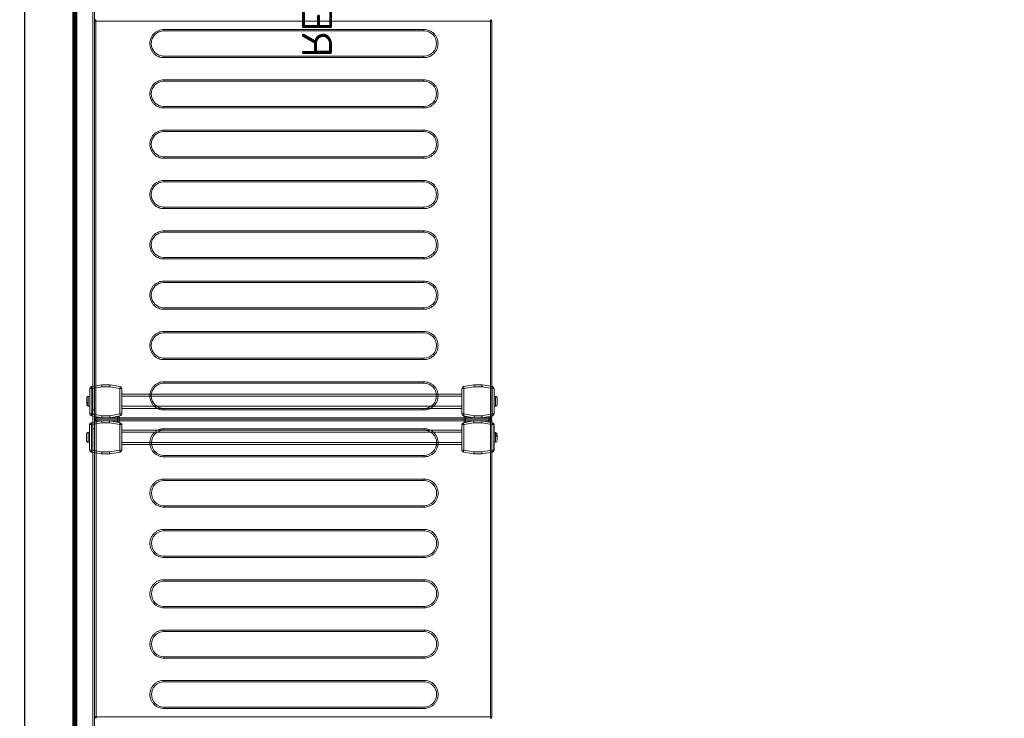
# Model space of a CAD drawing. Header units: millimetres. Extents: x 6161 to 8965, y -9035 to -5431.
# Tile 125 of 256: x 8078 to 8176, y -7204 to -7135. Entities that reach past the tile are written whole.
import ezdxf

# ---------------------------------------------------------------- set-up
doc = ezdxf.new("R2010")
doc.units = ezdxf.units.MM
doc.layers.add('Komory', color=132, linetype='Continuous')
doc.layers.add('Regały', color=3, linetype='Continuous')
doc.styles.add('RomanS', font='romans.shx')
doc.linetypes.add('BATTING', pattern='A,0.0001,-0.1,[134,ltypeshp.shx,S=0.1,R=0,X=-0.1,Y=0],-0.2,[134,ltypeshp.shx,S=0.1,R=180,X=0.1,Y=0],-0.1', length=0.4001)

# ---------------------------------------------------------------- blocks, each defined once
blk = doc.blocks.new('*U586')
at = {"const_width": 0.5}
blk.add_lwpolyline([(140, 330), (140, 340), (200, 340), (200, 0), (0, 0), (0, 340), (60, 340), (60, 330), (10, 330), (10, 10), (190, 10), (190, 330)], close=True, dxfattribs=at)
at = {"color": 253, "linetype": 'BATTING', "ltscale": 12, "true_color": 0xadadad}
blk.add_lwpolyline([(60, 335), (5, 335), (5, 5), (195, 5), (195, 335), (140, 335)], dxfattribs=at)
blk = doc.blocks.new('*U56')
at = {"lineweight": 15}
for p, q in [((102.683, -0.665), (102.533, -0.665)), ((102.683, -0.515), (102.683, -0.518)), ((132.083, -0.515), (102.683, -0.515)), ((102.683, -0.518), (102.683, -0.665)), ((132.083, -0.665), (102.683, -0.665)), ((102.683, -0.665), (102.683, -39.865)), ((132.083, -0.518), (132.083, -0.515)), ((132.083, -0.665), (132.083, -0.518)), ((132.233, -0.665), (132.083, -0.665)), ((132.083, -39.865), (132.083, -0.665)), ((132.233, -39.865), (132.233, -0.665)), ((132.233, -0.675), (132.529, -0.675)), ((132.233, -0.825), (132.502, -0.825)), ((132.566, -0.465), (132.386, -1.483)), ((132.763, -0.5), (132.583, -1.517)), ((132.763, -0.3), (132.763, -0.5)), ((135.287, -0.3), (132.763, -0.3)), ((135.287, -0.5), (132.763, -0.5)), ((133.55, -0.15), (133.55, -0.3)), ((134.5, -0.15), (133.55, -0.15)), ((133.557, -0.12), (133.553, -0.12)), ((134.497, -0.12), (134.493, -0.12)), ((134.5, -0.3), (134.5, -0.15)), ((135.287, -0.5), (135.287, -0.3)), ((135.466, -1.517), (135.287, -0.5)), ((135.663, -1.483), (135.484, -0.465)), ((135.484, -0.465), (135.666, -1.5)), ((132.383, -1.5), (132.386, -1.483)), ((132.383, -1.517), (132.383, -1.5)), ((132.583, -1.517), (132.383, -1.517)), ((132.383, -1.517), (132.383, -2.3)), ((132.583, -1.517), (132.583, -2.283)), ((135.466, -2.283), (135.466, -1.517)), ((135.666, -1.517), (135.466, -1.517)), ((135.666, -1.5), (135.666, -2.3)), ((135.666, -2.3), (135.666, -1.517)), ((132.383, -2.375), (132.383, -2.3)), ((132.383, -2.3), (132.566, -3.335)), ((132.515, -3.125), (132.383, -2.375)), ((132.583, -2.283), (132.763, -3.3)), ((135.287, -3.3), (135.466, -2.283)), ((135.484, -3.335), (135.666, -2.3)), ((135.666, -2.3), (135.484, -3.335)), ((132.233, -3.125), (132.515, -3.125)), ((132.233, -3.275), (132.542, -3.275)), ((132.763, -3.3), (135.287, -3.3)), ((132.763, -3.3), (132.763, -3.5)), ((132.763, -3.5), (135.287, -3.5)), ((133.325, -37.291), (133.325, -3.5)), ((133.525, -37.291), (133.525, -3.5)), ((134.525, -37.291), (134.525, -3.5)), ((134.725, -37.291), (134.725, -3.5)), ((135.287, -3.5), (135.287, -3.3)), ((132.233, -37.575), (132.542, -37.575)), ((132.233, -37.725), (132.515, -37.725)), ((132.383, -38.475), (132.515, -37.725)), ((132.566, -37.457), (132.386, -38.474)), ((132.763, -37.491), (132.583, -38.509)), ((132.763, -37.291), (132.763, -37.491)), ((135.287, -37.291), (132.763, -37.291)), ((135.287, -37.491), (132.763, -37.491)), ((135.287, -37.491), (135.287, -37.291)), ((135.466, -38.509), (135.287, -37.491)), ((135.663, -38.474), (135.484, -37.457)), ((132.383, -38.5), (132.383, -38.475)), ((132.383, -38.499), (132.383, -38.5)), ((132.383, -38.5), (132.383, -38.509)), ((132.383, -38.509), (132.383, -39.291)), ((132.583, -38.509), (132.383, -38.509)), ((132.583, -38.509), (132.583, -39.274)), ((135.466, -39.274), (135.466, -38.509)), ((135.666, -38.509), (135.466, -38.509)), ((135.666, -38.5), (135.666, -38.498)), ((135.666, -39.3), (135.666, -38.5)), ((135.666, -39.291), (135.666, -38.509)), ((131.283, -40.025), (4.383, -40.025)), ((102.533, -39.865), (102.683, -39.865)), ((102.683, -39.865), (132.083, -39.865)), ((102.683, -39.971), (102.683, -39.865)), ((102.683, -40.015), (102.683, -39.971)), ((102.683, -40.015), (132.083, -40.015)), ((131.283, -40.015), (131.283, -40.025)), ((131.283, -40.025), (131.283, -40.175)), ((131.283, -40.025), (132.511, -40.025)), ((132.083, -39.865), (132.083, -39.971)), ((132.083, -39.865), (132.233, -39.865)), ((132.083, -39.971), (132.083, -40.015)), ((132.383, -39.291), (132.566, -40.326)), ((132.383, -39.291), (132.383, -39.3)), ((132.383, -39.3), (132.566, -40.335)), ((132.583, -39.274), (132.763, -40.291)), ((135.287, -40.291), (135.466, -39.274)), ((135.484, -40.326), (135.666, -39.291)), ((135.484, -40.335), (135.666, -39.3)), ((131.283, -40.175), (4.383, -40.175)), ((131.283, -40.175), (132.537, -40.175)), ((132.763, -40.291), (135.287, -40.291)), ((132.763, -40.291), (132.763, -40.491)), ((132.763, -40.491), (135.287, -40.491)), ((132.763, -40.5), (135.287, -40.5)), ((133.55, -40.5), (133.55, -40.65)), ((133.55, -40.65), (134.5, -40.65)), ((133.791, -40.68), (133.901, -40.68)), ((133.941, -40.8), (133.847, -40.8)), ((134.5, -40.65), (134.5, -40.5)), ((135.287, -40.491), (135.287, -40.291))]:
    blk.add_line(p, q, dxfattribs=at)
at = {"color": 253, "lineweight": 15, "true_color": 0xa6a6a6}
for p, q in [((103.503, -33.115), (103.503, -7.265)), ((103.503, -7.265), (103.653, -7.265)), ((103.653, -33.115), (103.653, -7.265)), ((106.153, -7.265), (106.153, -33.115)), ((106.153, -7.265), (106.303, -7.265)), ((106.303, -7.265), (106.303, -33.115)), ((108.503, -33.115), (108.503, -7.265)), ((108.503, -7.265), (108.653, -7.265)), ((108.653, -33.115), (108.653, -7.265)), ((111.153, -7.265), (111.153, -33.115)), ((111.153, -7.265), (111.303, -7.265)), ((111.303, -7.265), (111.303, -33.115)), ((113.503, -33.115), (113.503, -7.265)), ((113.503, -7.265), (113.653, -7.265)), ((113.653, -33.115), (113.653, -7.265)), ((116.153, -7.265), (116.153, -33.115)), ((116.153, -7.265), (116.303, -7.265)), ((116.303, -7.265), (116.303, -33.115)), ((118.503, -33.115), (118.503, -7.265)), ((118.503, -7.265), (118.653, -7.265)), ((118.653, -33.115), (118.653, -7.265)), ((121.153, -7.265), (121.153, -33.115)), ((121.153, -7.265), (121.303, -7.265)), ((121.303, -7.265), (121.303, -33.115)), ((123.503, -33.115), (123.503, -7.265)), ((123.503, -7.265), (123.653, -7.265)), ((123.653, -33.115), (123.653, -7.265)), ((126.153, -7.265), (126.153, -33.115)), ((126.153, -7.265), (126.303, -7.265)), ((126.303, -7.265), (126.303, -33.115)), ((128.503, -33.115), (128.503, -7.265)), ((128.503, -7.265), (128.653, -7.265)), ((128.653, -33.115), (128.653, -7.265)), ((131.153, -7.265), (131.153, -33.115)), ((131.153, -7.265), (131.303, -7.265)), ((131.303, -7.265), (131.303, -33.115)), ((103.503, -33.115), (103.653, -33.115)), ((106.303, -33.115), (106.153, -33.115)), ((108.503, -33.115), (108.653, -33.115)), ((111.303, -33.115), (111.153, -33.115)), ((113.503, -33.115), (113.653, -33.115)), ((116.303, -33.115), (116.153, -33.115)), ((118.503, -33.115), (118.653, -33.115)), ((121.303, -33.115), (121.153, -33.115)), ((123.503, -33.115), (123.653, -33.115)), ((126.303, -33.115), (126.153, -33.115)), ((128.503, -33.115), (128.653, -33.115)), ((131.303, -33.115), (131.153, -33.115))]:
    blk.add_line(p, q, dxfattribs=at)
at = {"lineweight": 15, "flags": 128}
for points in [[(132.763, -0.5), (132.724, -0.493), (132.687, -0.487), (132.653, -0.481), (132.623, -0.475), (132.599, -0.471), (132.581, -0.468), (132.569, -0.466), (132.566, -0.465)], [(135.484, -0.465), (135.48, -0.466), (135.469, -0.468), (135.451, -0.471), (135.426, -0.475), (135.396, -0.481), (135.362, -0.487), (135.325, -0.493), (135.287, -0.5)], [(132.386, -1.483), (132.39, -1.483), (132.401, -1.485), (132.419, -1.489), (132.444, -1.493), (132.474, -1.498), (132.508, -1.504), (132.545, -1.511), (132.583, -1.517)], [(135.466, -1.517), (135.505, -1.511), (135.542, -1.504), (135.576, -1.498), (135.606, -1.493), (135.63, -1.489), (135.648, -1.485), (135.66, -1.483), (135.663, -1.483)], [(132.583, -2.283), (132.544, -2.286), (132.507, -2.289), (132.472, -2.292), (132.442, -2.295), (132.417, -2.297), (132.398, -2.299), (132.387, -2.3), (132.383, -2.3)], [(135.666, -2.3), (135.663, -2.3), (135.654, -2.299), (135.64, -2.298), (135.62, -2.296), (135.595, -2.294), (135.566, -2.291), (135.535, -2.288), (135.501, -2.286), (135.466, -2.283)], [(132.542, -3.275), (132.541, -3.272), (132.54, -3.264), (132.537, -3.25), (132.534, -3.231), (132.53, -3.208), (132.526, -3.182), (132.521, -3.154), (132.515, -3.125)], [(132.566, -3.335), (132.569, -3.334), (132.581, -3.332), (132.599, -3.329), (132.623, -3.325), (132.653, -3.319), (132.687, -3.313), (132.724, -3.307), (132.763, -3.3)], [(135.287, -3.3), (135.325, -3.307), (135.362, -3.313), (135.396, -3.319), (135.426, -3.325), (135.451, -3.329), (135.469, -3.332), (135.48, -3.334), (135.484, -3.335)], [(132.515, -37.725), (132.521, -37.696), (132.526, -37.668), (132.53, -37.642), (132.534, -37.619), (132.537, -37.6), (132.54, -37.586), (132.541, -37.578), (132.542, -37.575)], [(132.763, -37.491), (132.724, -37.484), (132.687, -37.478), (132.653, -37.472), (132.623, -37.467), (132.599, -37.462), (132.581, -37.459), (132.569, -37.457), (132.566, -37.457)], [(135.484, -37.457), (135.48, -37.457), (135.469, -37.459), (135.451, -37.462), (135.426, -37.467), (135.396, -37.472), (135.362, -37.478), (135.325, -37.484), (135.287, -37.491)], [(132.386, -38.474), (132.39, -38.475), (132.401, -38.477), (132.419, -38.48), (132.444, -38.484), (132.474, -38.489), (132.508, -38.495), (132.545, -38.502), (132.583, -38.509)], [(135.466, -38.509), (135.505, -38.502), (135.542, -38.495), (135.576, -38.489), (135.606, -38.484), (135.63, -38.48), (135.648, -38.477), (135.66, -38.475), (135.663, -38.474)], [(132.583, -39.274), (132.544, -39.277), (132.507, -39.28), (132.472, -39.283), (132.442, -39.286), (132.417, -39.288), (132.398, -39.29), (132.387, -39.291), (132.383, -39.291)], [(135.666, -39.291), (135.663, -39.291), (135.654, -39.29), (135.64, -39.289), (135.62, -39.287), (135.595, -39.285), (135.566, -39.283), (135.535, -39.28), (135.501, -39.277), (135.466, -39.274)], [(132.566, -40.326), (132.569, -40.325), (132.581, -40.323), (132.599, -40.32), (132.623, -40.316), (132.653, -40.311), (132.687, -40.305), (132.724, -40.298), (132.763, -40.291)], [(135.287, -40.291), (135.325, -40.298), (135.362, -40.305), (135.396, -40.311), (135.426, -40.316), (135.451, -40.32), (135.469, -40.323), (135.48, -40.325), (135.484, -40.326)]]:
    blk.add_lwpolyline(points, dxfattribs=at)
at = {"lineweight": 15}
for centre, radius, start, end in [((132.763, -0.5), 0.2, 90, 170), ((133.7, -0.15), 0.15, 168.46304, 180), ((134.35, -0.15), 0.15, 0, 11.53696), ((135.287, -0.5), 0.2, 10, 90), ((135.287, -0.5), 0.2, 10, 90), ((132.583, -1.517), 0.2, 170, 180), ((135.466, -1.517), 0.2, 0, 10), ((132.763, -3.3), 0.2, 190, 270), ((135.287, -3.3), 0.2, 270, 350), ((132.763, -37.491), 0.2, 90, 170), ((135.287, -37.491), 0.2, 10, 90), ((132.583, -38.509), 0.2, 170, 180), ((135.466, -38.509), 0.2, 0, 10), ((102.683, -39.865), 0.15, 180, 270), ((132.083, -39.865), 0.15, 270, 0), ((132.763, -40.291), 0.2, 190, 270), ((132.763, -40.3), 0.2, 190, 270), ((133.7, -40.65), 0.15, 180, 270), ((134.35, -40.65), 0.15, 270, 0), ((135.287, -40.291), 0.2, 270, 350), ((135.287, -40.3), 0.2, 270, 350)]:
    blk.add_arc(centre, radius, start, end, dxfattribs=at)
at = {"color": 253, "lineweight": 15, "true_color": 0xa6a6a6}
for centre, start, end in [((104.903, -7.265), 0, 180), ((109.903, -7.265), 0, 180), ((114.903, -7.265), 0, 180), ((119.903, -7.265), 0, 180), ((124.903, -7.265), 0, 180), ((129.903, -7.265), 0, 180), ((104.903, -33.115), 180, 0), ((109.903, -33.115), 180, 0), ((114.903, -33.115), 180, 0), ((119.903, -33.115), 180, 0), ((124.903, -33.115), 180, 0), ((129.903, -33.115), 180, 0)]:
    blk.add_arc(centre, 1.25, start, end, dxfattribs=at)
at = {"lineweight": 15}
for points, knots in [([(133.705, 0), (133.688, -0.002), (133.654, -0.005), (133.608, -0.031), (133.572, -0.07), (133.562, -0.103), (133.557, -0.12)], [0, 0, 0, 0, 0.250223, 0.50055, 0.748156, 1, 1, 1, 1]), ([(134.344, 0), (134.334, 0), (134.313, 0), (134.236, 0), (134.136, 0), (134.025, 0), (133.913, 0), (133.813, 0), (133.737, 0), (133.716, 0), (133.705, 0)], [0, 0, 0, 0, 0.1211745, 0.2500031, 0.378819, 0.5000066, 0.621181, 0.7499969, 0.8788255, 1, 1, 1, 1]), ([(134.493, -0.12), (134.488, -0.104), (134.478, -0.072), (134.444, -0.033), (134.398, -0.006), (134.363, -0.002), (134.344, 0)], [0, 0, 0, 0, 0.243658, 0.487269, 0.73199, 1, 1, 1, 1]), ([(102.683, -0.518), (102.673, -0.519), (102.653, -0.521), (102.623, -0.53), (102.597, -0.545), (102.567, -0.57), (102.539, -0.61), (102.535, -0.648), (102.533, -0.667)], [0, 0, 0, 0, 0.130782, 0.260025, 0.387961, 0.514568, 0.761732, 1, 1, 1, 1]), ([(132.233, -0.667), (132.231, -0.648), (132.228, -0.61), (132.2, -0.57), (132.17, -0.545), (132.143, -0.53), (132.114, -0.521), (132.093, -0.519), (132.083, -0.518)], [0, 0, 0, 0, 0.238265, 0.485413, 0.612019, 0.739954, 0.86922, 1, 1, 1, 1]), ([(133.745, -40.8), (133.752, -40.8), (133.774, -40.8), (133.817, -40.8), (133.847, -40.8)], [0, 0, 0, 0, 0.311906, 1, 1, 1, 1]), ([(133.847, -40.8), (133.841, -40.798), (133.828, -40.795), (133.81, -40.769), (133.797, -40.73), (133.793, -40.697), (133.791, -40.68)], [0, 0, 0, 0, 0.25022, 0.500539, 0.748158, 1, 1, 1, 1]), ([(133.901, -40.68), (133.903, -40.696), (133.907, -40.728), (133.92, -40.767), (133.938, -40.794), (133.951, -40.798), (133.958, -40.8)], [0, 0, 0, 0, 0.243636, 0.487267, 0.731983, 1, 1, 1, 1]), ([(133.958, -40.8), (133.995, -40.8), (134.07, -40.8), (134.18, -40.8), (134.272, -40.8), (134.329, -40.8), (134.354, -40.8), (134.348, -40.8), (134.347, -40.8)], [0, 0, 0, 0, 0.188938, 0.389806, 0.590685, 0.77963, 0.968581, 1, 1, 1, 1])]:
    blk.add_open_spline(points, degree=3, knots=knots, dxfattribs=at)
at = {"color": 253, "lineweight": 15, "true_color": 0xa6a6a6}
for points, knots in [([(103.503, -7.265), (103.508, -7.18), (103.517, -7.004), (103.595, -6.743), (103.724, -6.492), (103.906, -6.268), (104.13, -6.086), (104.381, -5.956), (104.642, -5.881), (104.903, -5.857), (105.164, -5.881), (105.425, -5.956), (105.676, -6.086), (105.9, -6.268), (106.082, -6.492), (106.211, -6.743), (106.289, -7.004), (106.299, -7.18), (106.303, -7.265)], [0, 0, 0, 0, 0.058258, 0.120006, 0.18432, 0.25, 0.31568, 0.379995, 0.441741, 0.5, 0.558258, 0.620006, 0.68432, 0.75, 0.81568, 0.879994, 0.941742, 1, 1, 1, 1]), ([(108.503, -7.265), (108.508, -7.18), (108.517, -7.004), (108.595, -6.743), (108.724, -6.492), (108.906, -6.268), (109.13, -6.086), (109.381, -5.956), (109.642, -5.881), (109.903, -5.857), (110.164, -5.881), (110.425, -5.956), (110.676, -6.086), (110.9, -6.268), (111.082, -6.492), (111.211, -6.743), (111.289, -7.004), (111.299, -7.18), (111.303, -7.265)], [0, 0, 0, 0, 0.058258, 0.120006, 0.184321, 0.25, 0.31568, 0.379994, 0.441742, 0.5, 0.558259, 0.620005, 0.68432, 0.75, 0.815679, 0.879994, 0.941742, 1, 1, 1, 1]), ([(113.503, -7.265), (113.508, -7.18), (113.517, -7.004), (113.595, -6.743), (113.724, -6.492), (113.906, -6.268), (114.13, -6.086), (114.381, -5.956), (114.642, -5.881), (114.903, -5.857), (115.164, -5.881), (115.425, -5.956), (115.676, -6.086), (115.9, -6.268), (116.082, -6.492), (116.211, -6.743), (116.289, -7.004), (116.299, -7.18), (116.303, -7.265)], [0, 0, 0, 0, 0.058258, 0.120006, 0.18432, 0.249999, 0.31568, 0.379994, 0.441743, 0.499999, 0.558258, 0.620007, 0.68432, 0.749999, 0.815681, 0.879994, 0.941742, 1, 1, 1, 1]), ([(118.503, -7.265), (118.508, -7.18), (118.517, -7.004), (118.595, -6.743), (118.724, -6.492), (118.906, -6.268), (119.13, -6.086), (119.381, -5.956), (119.642, -5.881), (119.903, -5.857), (120.164, -5.881), (120.425, -5.956), (120.676, -6.086), (120.9, -6.268), (121.082, -6.492), (121.211, -6.743), (121.289, -7.004), (121.299, -7.18), (121.303, -7.265)], [0, 0, 0, 0, 0.058258, 0.120006, 0.184321, 0.25, 0.315679, 0.379995, 0.441742, 0.5, 0.558259, 0.620005, 0.684319, 0.75, 0.81568, 0.879994, 0.941742, 1, 1, 1, 1]), ([(123.503, -7.265), (123.508, -7.18), (123.517, -7.004), (123.595, -6.743), (123.724, -6.492), (123.906, -6.268), (124.13, -6.086), (124.381, -5.956), (124.642, -5.881), (124.903, -5.857), (125.164, -5.881), (125.425, -5.956), (125.676, -6.086), (125.9, -6.268), (126.082, -6.492), (126.211, -6.743), (126.289, -7.004), (126.299, -7.18), (126.303, -7.265)], [0, 0, 0, 0, 0.058258, 0.120006, 0.18432, 0.25, 0.315681, 0.379995, 0.441741, 0.5, 0.558258, 0.620005, 0.684321, 0.75, 0.815679, 0.879994, 0.941742, 1, 1, 1, 1]), ([(128.503, -7.265), (128.508, -7.18), (128.517, -7.004), (128.595, -6.743), (128.724, -6.492), (128.906, -6.268), (129.13, -6.086), (129.381, -5.956), (129.642, -5.881), (129.903, -5.857), (130.164, -5.881), (130.425, -5.956), (130.676, -6.086), (130.9, -6.268), (131.082, -6.492), (131.211, -6.743), (131.289, -7.004), (131.299, -7.18), (131.303, -7.265)], [0, 0, 0, 0, 0.058258, 0.120006, 0.18432, 0.250001, 0.31568, 0.379993, 0.441743, 0.500001, 0.558257, 0.620006, 0.68432, 0.750001, 0.81568, 0.879994, 0.941742, 1, 1, 1, 1]), ([(106.303, -33.115), (106.299, -33.2), (106.289, -33.376), (106.211, -33.637), (106.082, -33.888), (105.9, -34.112), (105.676, -34.294), (105.425, -34.424), (105.164, -34.499), (104.903, -34.523), (104.642, -34.499), (104.381, -34.424), (104.13, -34.294), (103.906, -34.112), (103.724, -33.888), (103.595, -33.637), (103.517, -33.376), (103.508, -33.2), (103.503, -33.115)], [0, 0, 0, 0, 0.058258, 0.120005, 0.18432, 0.25, 0.31568, 0.379994, 0.441742, 0.5, 0.558259, 0.620005, 0.68432, 0.75, 0.81568, 0.879994, 0.941742, 1, 1, 1, 1]), ([(111.303, -33.115), (111.299, -33.2), (111.289, -33.376), (111.211, -33.637), (111.082, -33.888), (110.9, -34.112), (110.676, -34.294), (110.425, -34.424), (110.164, -34.499), (109.903, -34.523), (109.642, -34.499), (109.381, -34.424), (109.13, -34.294), (108.906, -34.112), (108.724, -33.888), (108.595, -33.637), (108.517, -33.376), (108.508, -33.2), (108.503, -33.115)], [0, 0, 0, 0, 0.058258, 0.120005, 0.184321, 0.25, 0.31568, 0.379995, 0.441741, 0.5, 0.558258, 0.620006, 0.68432, 0.75, 0.815679, 0.879995, 0.941742, 1, 1, 1, 1]), ([(116.303, -33.115), (116.299, -33.2), (116.289, -33.376), (116.211, -33.637), (116.082, -33.888), (115.9, -34.112), (115.676, -34.294), (115.425, -34.424), (115.164, -34.499), (114.903, -34.523), (114.642, -34.499), (114.381, -34.424), (114.13, -34.294), (113.906, -34.112), (113.724, -33.888), (113.595, -33.637), (113.517, -33.376), (113.508, -33.2), (113.503, -33.115)], [0, 0, 0, 0, 0.058258, 0.1200056, 0.1843196, 0.2500006, 0.3156793, 0.3799932, 0.4417424, 0.5000009, 0.5582567, 0.6200059, 0.6843198, 0.7500006, 0.8156799, 0.8799939, 0.9417422, 1, 1, 1, 1]), ([(121.303, -33.115), (121.299, -33.2), (121.289, -33.376), (121.211, -33.637), (121.082, -33.888), (120.9, -34.112), (120.676, -34.294), (120.425, -34.424), (120.164, -34.499), (119.903, -34.523), (119.642, -34.499), (119.381, -34.424), (119.13, -34.294), (118.906, -34.112), (118.724, -33.888), (118.595, -33.637), (118.517, -33.376), (118.508, -33.2), (118.503, -33.115)], [0, 0, 0, 0, 0.058258, 0.120005, 0.184321, 0.25, 0.315681, 0.379995, 0.441741, 0.5, 0.558258, 0.620005, 0.684321, 0.75, 0.815679, 0.879994, 0.941742, 1, 1, 1, 1]), ([(126.303, -33.115), (126.299, -33.2), (126.289, -33.376), (126.211, -33.637), (126.082, -33.888), (125.9, -34.112), (125.676, -34.294), (125.425, -34.424), (125.164, -34.499), (124.903, -34.523), (124.642, -34.499), (124.381, -34.424), (124.13, -34.294), (123.906, -34.112), (123.724, -33.888), (123.595, -33.637), (123.517, -33.376), (123.508, -33.2), (123.503, -33.115)], [0, 0, 0, 0, 0.058258, 0.120006, 0.184321, 0.25, 0.315679, 0.379995, 0.441742, 0.5, 0.558259, 0.620005, 0.684319, 0.75, 0.815679, 0.879995, 0.941742, 1, 1, 1, 1]), ([(131.303, -33.115), (131.299, -33.2), (131.289, -33.376), (131.211, -33.637), (131.082, -33.888), (130.9, -34.112), (130.676, -34.294), (130.425, -34.424), (130.164, -34.499), (129.903, -34.523), (129.642, -34.499), (129.381, -34.424), (129.13, -34.294), (128.906, -34.112), (128.724, -33.888), (128.595, -33.637), (128.517, -33.376), (128.508, -33.2), (128.503, -33.115)], [0, 0, 0, 0, 0.058258, 0.120006, 0.18432, 0.249999, 0.31568, 0.379994, 0.441743, 0.499999, 0.558257, 0.620007, 0.684321, 0.749999, 0.81568, 0.879994, 0.941742, 1, 1, 1, 1])]:
    blk.add_open_spline(points, degree=3, knots=knots, dxfattribs=at)
at = {"color": 7, "insert": (67.85, -20.4), "char_height": 3, "width": 135.7, "attachment_point": 5, "style": 'RomanS'}
blk.add_mtext('REGAŁ CHŁODNICZY MAGAZYNOWY\\P1357x408mm', dxfattribs=at)
blk = doc.blocks.new('*U60')
at = {"lineweight": 15}
for p, q in [((1.726, 0), (1.819, 0)), ((0.182, -0.465), (0, -1.5)), ((0.182, -0.474), (0, -1.509)), ((0.379, -0.509), (0.2, -1.526)), ((2.904, -0.3), (0.379, -0.3)), ((0.379, -0.309), (0.379, -0.509)), ((2.904, -0.309), (0.379, -0.309)), ((2.904, -0.509), (0.379, -0.509)), ((1.167, -0.15), (1.167, -0.3)), ((2.117, -0.15), (1.167, -0.15)), ((1.876, -0.12), (1.765, -0.12)), ((2.117, -0.3), (2.117, -0.15)), ((2.904, -0.509), (2.904, -0.309)), ((3.083, -1.526), (2.904, -0.509)), ((3.283, -1.5), (3.101, -0.465)), ((3.283, -1.509), (3.101, -0.474)), ((3.433, -0.675), (3.138, -0.675)), ((3.433, -0.825), (3.164, -0.825)), ((3.583, -0.665), (3.433, -0.665)), ((3.433, -0.665), (3.433, -39.865)), ((3.583, -0.559), (3.583, -0.515)), ((42.983, -0.515), (3.583, -0.515)), ((3.583, -0.665), (3.583, -0.559)), ((3.583, -0.665), (3.583, -39.865)), ((42.983, -0.665), (3.583, -0.665)), ((42.983, -0.515), (42.983, -0.559)), ((42.983, -0.559), (42.983, -0.665)), ((42.983, -39.865), (42.983, -0.665)), ((43.133, -0.665), (42.983, -0.665)), ((0, -1.5), (0, -2.3)), ((0, -1.509), (0, -2.291)), ((0.2, -1.526), (0.2, -2.291)), ((3.083, -2.291), (3.083, -1.526)), ((3.283, -1.509), (3.283, -1.5)), ((3.283, -2.291), (3.283, -1.509)), ((0, -2.291), (0.2, -2.291)), ((0, -2.3), (0, -2.302)), ((0.003, -2.326), (0.182, -3.343)), ((0.2, -2.291), (0.379, -3.309)), ((2.904, -3.309), (3.083, -2.291)), ((3.083, -2.291), (3.283, -2.291)), ((3.101, -3.343), (3.28, -2.326)), ((3.283, -2.375), (3.151, -3.125)), ((3.283, -2.3), (3.283, -2.291)), ((3.283, -2.3), (3.283, -2.375)), ((3.283, -2.301), (3.283, -2.3)), ((0.379, -3.309), (2.904, -3.309)), ((0.379, -3.309), (0.379, -3.509)), ((0.379, -3.509), (2.904, -3.509)), ((0.942, -3.509), (0.942, -37.3)), ((1.142, -3.509), (1.142, -37.3)), ((2.142, -3.509), (2.142, -37.3)), ((2.342, -3.509), (2.342, -37.3)), ((2.904, -3.509), (2.904, -3.309)), ((3.433, -3.275), (3.125, -3.275)), ((3.433, -3.125), (3.151, -3.125)), ((0.182, -37.465), (0, -38.5)), ((0, -38.5), (0.182, -37.465)), ((0.379, -37.5), (0.2, -38.517)), ((0.379, -37.3), (0.379, -37.5)), ((2.904, -37.3), (0.379, -37.3)), ((2.904, -37.5), (0.379, -37.5)), ((2.904, -37.5), (2.904, -37.3)), ((3.083, -38.517), (2.904, -37.5)), ((3.283, -38.5), (3.101, -37.465)), ((3.433, -37.575), (3.125, -37.575)), ((3.151, -37.725), (3.283, -38.475)), ((3.433, -37.725), (3.151, -37.725)), ((0, -38.5), (0, -39.283)), ((0, -39.3), (0, -38.5)), ((0.2, -38.517), (0.2, -39.283)), ((3.083, -39.283), (3.083, -38.517)), ((3.283, -38.475), (3.283, -38.5)), ((3.283, -39.283), (3.283, -38.5)), ((0, -39.283), (0.2, -39.283)), ((0.182, -40.335), (0, -39.3)), ((0.003, -39.317), (0.182, -40.335)), ((0.2, -39.283), (0.379, -40.3)), ((2.904, -40.3), (3.083, -39.283)), ((3.083, -39.283), (3.283, -39.283)), ((3.101, -40.335), (3.28, -39.317)), ((4.383, -40.025), (3.155, -40.025)), ((3.283, -39.3), (3.28, -39.317)), ((3.283, -39.283), (3.283, -39.3)), ((3.433, -39.865), (3.583, -39.865)), ((3.583, -39.865), (42.983, -39.865)), ((3.583, -39.865), (3.583, -40.012)), ((3.583, -40.012), (3.583, -40.015)), ((3.583, -40.015), (42.983, -40.015)), ((4.383, -40.015), (4.383, -40.025)), ((141.283, -40.025), (4.383, -40.025)), ((4.383, -40.025), (4.383, -40.175)), ((42.983, -39.865), (43.133, -39.865)), ((42.983, -40.012), (42.983, -39.865)), ((42.983, -40.015), (42.983, -40.012)), ((0.379, -40.3), (2.904, -40.3)), ((0.379, -40.3), (0.379, -40.5)), ((0.379, -40.5), (2.904, -40.5)), ((1.167, -40.5), (1.167, -40.65)), ((1.167, -40.65), (2.117, -40.65)), ((1.17, -40.68), (1.173, -40.68)), ((2.11, -40.68), (2.114, -40.68)), ((2.117, -40.65), (2.117, -40.5)), ((2.904, -40.5), (2.904, -40.3)), ((4.383, -40.175), (3.129, -40.175)), ((141.283, -40.175), (4.383, -40.175))]:
    blk.add_line(p, q, dxfattribs=at)
at = {"color": 253, "lineweight": 15, "true_color": 0xa6a6a6}
for p, q in [((4.363, -33.115), (4.363, -7.265)), ((4.363, -7.265), (4.513, -7.265)), ((4.513, -33.115), (4.513, -7.265)), ((7.013, -7.265), (7.013, -33.115)), ((7.163, -7.265), (7.013, -7.265)), ((7.163, -7.265), (7.163, -33.115)), ((9.363, -33.115), (9.363, -7.265)), ((9.363, -7.265), (9.513, -7.265)), ((9.513, -33.115), (9.513, -7.265)), ((12.013, -7.265), (12.013, -33.115)), ((12.163, -7.265), (12.013, -7.265)), ((12.163, -7.265), (12.163, -33.115)), ((14.363, -33.115), (14.363, -7.265)), ((14.363, -7.265), (14.513, -7.265)), ((14.513, -33.115), (14.513, -7.265)), ((17.013, -7.265), (17.013, -33.115)), ((17.163, -7.265), (17.013, -7.265)), ((17.163, -7.265), (17.163, -33.115)), ((19.363, -33.115), (19.363, -7.265)), ((19.363, -7.265), (19.513, -7.265)), ((19.513, -33.115), (19.513, -7.265)), ((22.013, -7.265), (22.013, -33.115)), ((22.163, -7.265), (22.013, -7.265)), ((22.163, -7.265), (22.163, -33.115)), ((24.363, -33.115), (24.363, -7.265)), ((24.363, -7.265), (24.513, -7.265)), ((24.513, -33.115), (24.513, -7.265)), ((27.013, -7.265), (27.013, -33.115)), ((27.163, -7.265), (27.013, -7.265)), ((27.163, -7.265), (27.163, -33.115)), ((29.363, -33.115), (29.363, -7.265)), ((29.363, -7.265), (29.513, -7.265)), ((29.513, -33.115), (29.513, -7.265)), ((32.013, -7.265), (32.013, -33.115)), ((32.163, -7.265), (32.013, -7.265)), ((32.163, -7.265), (32.163, -33.115)), ((34.363, -33.115), (34.363, -7.265)), ((34.363, -7.265), (34.513, -7.265)), ((34.513, -33.115), (34.513, -7.265)), ((37.013, -7.265), (37.013, -33.115)), ((37.163, -7.265), (37.013, -7.265)), ((37.163, -7.265), (37.163, -33.115)), ((39.363, -33.115), (39.363, -7.265)), ((39.363, -7.265), (39.513, -7.265)), ((39.513, -33.115), (39.513, -7.265)), ((42.013, -7.265), (42.013, -33.115)), ((42.163, -7.265), (42.013, -7.265)), ((42.163, -7.265), (42.163, -33.115)), ((4.513, -33.115), (4.363, -33.115)), ((7.163, -33.115), (7.013, -33.115)), ((9.513, -33.115), (9.363, -33.115)), ((12.163, -33.115), (12.013, -33.115)), ((14.513, -33.115), (14.363, -33.115)), ((17.163, -33.115), (17.013, -33.115)), ((19.513, -33.115), (19.363, -33.115)), ((22.163, -33.115), (22.013, -33.115)), ((24.513, -33.115), (24.363, -33.115)), ((27.163, -33.115), (27.013, -33.115)), ((29.513, -33.115), (29.363, -33.115)), ((32.163, -33.115), (32.013, -33.115)), ((34.513, -33.115), (34.363, -33.115)), ((37.163, -33.115), (37.013, -33.115)), ((39.513, -33.115), (39.363, -33.115)), ((42.163, -33.115), (42.013, -33.115))]:
    blk.add_line(p, q, dxfattribs=at)
at = {"lineweight": 15, "flags": 128}
for points in [[(0.379, -0.509), (0.341, -0.502), (0.304, -0.495), (0.27, -0.489), (0.24, -0.484), (0.216, -0.48), (0.197, -0.477), (0.186, -0.475), (0.182, -0.474)], [(3.101, -0.474), (3.097, -0.475), (3.086, -0.477), (3.068, -0.48), (3.043, -0.484), (3.013, -0.489), (2.979, -0.495), (2.942, -0.502), (2.904, -0.509)], [(0, -1.509), (0.003, -1.509), (0.012, -1.51), (0.027, -1.511), (0.047, -1.513), (0.071, -1.515), (0.1, -1.517), (0.132, -1.52), (0.165, -1.523), (0.2, -1.526)], [(3.083, -1.526), (3.122, -1.523), (3.16, -1.52), (3.194, -1.517), (3.225, -1.514), (3.249, -1.512), (3.268, -1.51), (3.279, -1.509), (3.283, -1.509)], [(0.2, -2.291), (0.162, -2.298), (0.125, -2.305), (0.091, -2.311), (0.061, -2.316), (0.036, -2.32), (0.018, -2.323), (0.007, -2.325), (0.003, -2.326)], [(3.28, -2.326), (3.276, -2.325), (3.265, -2.323), (3.247, -2.32), (3.222, -2.316), (3.193, -2.311), (3.159, -2.305), (3.122, -2.298), (3.083, -2.291)], [(0.182, -3.343), (0.186, -3.343), (0.197, -3.341), (0.216, -3.338), (0.24, -3.333), (0.27, -3.328), (0.304, -3.322), (0.341, -3.316), (0.379, -3.309)], [(2.904, -3.309), (2.942, -3.316), (2.979, -3.322), (3.013, -3.328), (3.043, -3.333), (3.068, -3.338), (3.086, -3.341), (3.097, -3.343), (3.101, -3.343)], [(3.151, -3.125), (3.146, -3.154), (3.141, -3.182), (3.136, -3.208), (3.132, -3.231), (3.129, -3.25), (3.127, -3.264), (3.125, -3.272), (3.125, -3.275)], [(0.379, -37.5), (0.341, -37.493), (0.304, -37.487), (0.27, -37.481), (0.24, -37.475), (0.216, -37.471), (0.197, -37.468), (0.186, -37.466), (0.182, -37.465)], [(3.101, -37.465), (3.097, -37.466), (3.086, -37.468), (3.068, -37.471), (3.043, -37.475), (3.013, -37.481), (2.979, -37.487), (2.942, -37.493), (2.904, -37.5)], [(3.125, -37.575), (3.125, -37.578), (3.127, -37.586), (3.129, -37.6), (3.132, -37.619), (3.136, -37.642), (3.141, -37.668), (3.146, -37.696), (3.151, -37.725)], [(0, -38.5), (0.004, -38.5), (0.015, -38.501), (0.034, -38.503), (0.059, -38.505), (0.089, -38.508), (0.123, -38.511), (0.161, -38.514), (0.2, -38.517)], [(3.083, -38.517), (3.118, -38.514), (3.152, -38.512), (3.183, -38.509), (3.212, -38.506), (3.236, -38.504), (3.256, -38.502), (3.271, -38.501), (3.28, -38.5), (3.283, -38.5)], [(0.2, -39.283), (0.162, -39.289), (0.125, -39.296), (0.091, -39.302), (0.061, -39.307), (0.036, -39.311), (0.018, -39.315), (0.007, -39.317), (0.003, -39.317)], [(3.28, -39.317), (3.276, -39.317), (3.265, -39.315), (3.247, -39.311), (3.222, -39.307), (3.193, -39.302), (3.159, -39.296), (3.122, -39.289), (3.083, -39.283)], [(0.182, -40.335), (0.186, -40.334), (0.197, -40.332), (0.216, -40.329), (0.24, -40.325), (0.27, -40.319), (0.304, -40.313), (0.341, -40.307), (0.379, -40.3)], [(2.904, -40.3), (2.942, -40.307), (2.979, -40.313), (3.013, -40.319), (3.043, -40.325), (3.068, -40.329), (3.086, -40.332), (3.097, -40.334), (3.101, -40.335)]]:
    blk.add_lwpolyline(points, dxfattribs=at)
at = {"lineweight": 15}
for centre, radius, start, end in [((0.379, -0.5), 0.2, 90, 170), ((0.379, -0.509), 0.2, 90, 170), ((1.317, -0.15), 0.15, 90, 180), ((1.967, -0.15), 0.15, 0, 90), ((2.904, -0.5), 0.2, 10, 90), ((2.904, -0.509), 0.2, 10, 90), ((3.583, -0.665), 0.15, 90, 180), ((42.983, -0.665), 0.15, 0, 90), ((0.2, -2.291), 0.2, 180, 190), ((3.083, -2.291), 0.2, 350, 0), ((0.379, -3.309), 0.2, 190, 270), ((2.904, -3.309), 0.2, 270, 350), ((0.379, -37.5), 0.2, 90, 170), ((0.379, -37.5), 0.2, 90, 170), ((2.904, -37.5), 0.2, 10, 90), ((0.2, -39.283), 0.2, 180, 190), ((3.083, -39.283), 0.2, 350, 0), ((0.379, -40.3), 0.2, 190, 270), ((0.379, -40.3), 0.2, 190, 270), ((1.317, -40.65), 0.15, 180, 191.53696), ((1.967, -40.65), 0.15, 348.46304, 0), ((2.904, -40.3), 0.2, 270, 350)]:
    blk.add_arc(centre, radius, start, end, dxfattribs=at)
at = {"color": 253, "lineweight": 15, "true_color": 0xa6a6a6}
for centre, start, end in [((5.763, -7.265), 0, 180), ((10.763, -7.265), 0, 180), ((15.763, -7.265), 0, 180), ((20.763, -7.265), 0, 180), ((25.763, -7.265), 0, 180), ((30.763, -7.265), 0, 180), ((35.763, -7.265), 0, 180), ((40.763, -7.265), 0, 180), ((5.763, -33.115), 180, 0), ((10.763, -33.115), 180, 0), ((15.763, -33.115), 180, 0), ((20.763, -33.115), 180, 0), ((25.763, -33.115), 180, 0), ((30.763, -33.115), 180, 0), ((35.763, -33.115), 180, 0), ((40.763, -33.115), 180, 0)]:
    blk.add_arc(centre, 1.25, start, end, dxfattribs=at)
at = {"lineweight": 15}
for points, knots in [([(1.708, 0), (1.672, 0), (1.597, 0), (1.486, 0), (1.395, 0), (1.338, 0), (1.312, 0), (1.318, 0), (1.319, 0)], [0, 0, 0, 0, 0.188945, 0.389816, 0.590684, 0.779625, 0.968579, 1, 1, 1, 1]), ([(1.765, -0.12), (1.763, -0.104), (1.759, -0.072), (1.746, -0.033), (1.729, -0.006), (1.715, -0.002), (1.708, 0)], [0, 0, 0, 0, 0.243636, 0.487267, 0.73198, 1, 1, 1, 1]), ([(1.921, 0), (1.915, 0), (1.893, 0), (1.849, 0), (1.819, 0)], [0, 0, 0, 0, 0.31192, 1, 1, 1, 1]), ([(1.819, 0), (1.826, -0.002), (1.839, -0.005), (1.856, -0.031), (1.87, -0.07), (1.874, -0.103), (1.876, -0.12)], [0, 0, 0, 0, 0.250222, 0.500532, 0.748158, 1, 1, 1, 1]), ([(3.433, -39.863), (3.435, -39.882), (3.439, -39.92), (3.467, -39.96), (3.497, -39.985), (3.523, -40), (3.553, -40.009), (3.573, -40.011), (3.583, -40.012)], [0, 0, 0, 0, 0.238266, 0.485424, 0.612038, 0.739974, 0.869231, 1, 1, 1, 1]), ([(42.983, -40.012), (42.993, -40.011), (43.014, -40.009), (43.043, -40), (43.07, -39.985), (43.1, -39.96), (43.128, -39.92), (43.131, -39.882), (43.133, -39.863)], [0, 0, 0, 0, 0.130769, 0.260022, 0.387963, 0.514577, 0.761736, 1, 1, 1, 1]), ([(1.173, -40.68), (1.178, -40.696), (1.188, -40.728), (1.223, -40.767), (1.268, -40.794), (1.304, -40.798), (1.322, -40.8)], [0, 0, 0, 0, 0.243643, 0.487245, 0.731956, 1, 1, 1, 1]), ([(1.322, -40.8), (1.332, -40.8), (1.353, -40.8), (1.43, -40.8), (1.53, -40.8), (1.642, -40.8), (1.753, -40.8), (1.853, -40.8), (1.93, -40.8), (1.951, -40.8), (1.961, -40.8)], [0, 0, 0, 0, 0.121175, 0.250001, 0.378823, 0.5, 0.621177, 0.749999, 0.878825, 1, 1, 1, 1]), ([(1.961, -40.8), (1.978, -40.798), (2.013, -40.795), (2.058, -40.769), (2.094, -40.73), (2.105, -40.697), (2.11, -40.68)], [0, 0, 0, 0, 0.250219, 0.500551, 0.74815, 1, 1, 1, 1])]:
    blk.add_open_spline(points, degree=3, knots=knots, dxfattribs=at)
at = {"color": 253, "lineweight": 15, "true_color": 0xa6a6a6}
for points, knots in [([(4.363, -7.265), (4.368, -7.18), (4.377, -7.004), (4.455, -6.743), (4.584, -6.492), (4.766, -6.268), (4.99, -6.086), (5.241, -5.956), (5.502, -5.881), (5.763, -5.857), (6.024, -5.881), (6.285, -5.956), (6.536, -6.086), (6.76, -6.268), (6.942, -6.492), (7.071, -6.743), (7.149, -7.004), (7.159, -7.18), (7.163, -7.265)], [0, 0, 0, 0, 0.058258, 0.120006, 0.18432, 0.25, 0.31568, 0.379994, 0.441742, 0.5, 0.558258, 0.620006, 0.68432, 0.75, 0.81568, 0.879994, 0.941742, 1, 1, 1, 1]), ([(9.363, -7.265), (9.368, -7.18), (9.377, -7.004), (9.455, -6.743), (9.584, -6.492), (9.766, -6.268), (9.99, -6.086), (10.241, -5.956), (10.502, -5.881), (10.763, -5.857), (11.024, -5.881), (11.285, -5.956), (11.536, -6.086), (11.76, -6.268), (11.942, -6.492), (12.071, -6.743), (12.149, -7.004), (12.159, -7.18), (12.163, -7.265)], [0, 0, 0, 0, 0.058258, 0.120006, 0.18432, 0.25, 0.31568, 0.379994, 0.441742, 0.5, 0.558258, 0.620006, 0.68432, 0.75, 0.81568, 0.879994, 0.941742, 1, 1, 1, 1]), ([(14.363, -7.265), (14.368, -7.18), (14.377, -7.004), (14.455, -6.743), (14.584, -6.492), (14.766, -6.268), (14.99, -6.086), (15.241, -5.956), (15.502, -5.881), (15.763, -5.857), (16.024, -5.881), (16.285, -5.956), (16.536, -6.086), (16.76, -6.268), (16.942, -6.492), (17.071, -6.743), (17.149, -7.004), (17.159, -7.18), (17.163, -7.265)], [0, 0, 0, 0, 0.058258, 0.120006, 0.18432, 0.25, 0.31568, 0.379994, 0.441742, 0.5, 0.558258, 0.620006, 0.68432, 0.75, 0.81568, 0.879994, 0.941742, 1, 1, 1, 1]), ([(19.363, -7.265), (19.368, -7.18), (19.377, -7.004), (19.455, -6.743), (19.584, -6.492), (19.766, -6.268), (19.99, -6.086), (20.241, -5.956), (20.502, -5.881), (20.763, -5.857), (21.024, -5.881), (21.285, -5.956), (21.536, -6.086), (21.76, -6.268), (21.942, -6.492), (22.071, -6.743), (22.149, -7.004), (22.159, -7.18), (22.163, -7.265)], [0, 0, 0, 0, 0.058258, 0.120006, 0.18432, 0.25, 0.31568, 0.379994, 0.441742, 0.5, 0.558258, 0.620006, 0.68432, 0.75, 0.81568, 0.879994, 0.941742, 1, 1, 1, 1]), ([(24.363, -7.265), (24.368, -7.18), (24.377, -7.004), (24.455, -6.743), (24.584, -6.492), (24.766, -6.268), (24.99, -6.086), (25.241, -5.956), (25.502, -5.881), (25.763, -5.857), (26.024, -5.881), (26.285, -5.956), (26.536, -6.086), (26.76, -6.268), (26.942, -6.492), (27.071, -6.743), (27.149, -7.004), (27.159, -7.18), (27.163, -7.265)], [0, 0, 0, 0, 0.058258, 0.120006, 0.18432, 0.25, 0.31568, 0.379994, 0.441742, 0.5, 0.558258, 0.620006, 0.68432, 0.75, 0.81568, 0.879994, 0.941742, 1, 1, 1, 1]), ([(29.363, -7.265), (29.368, -7.18), (29.377, -7.004), (29.455, -6.743), (29.584, -6.492), (29.766, -6.268), (29.99, -6.086), (30.241, -5.956), (30.502, -5.881), (30.763, -5.857), (31.024, -5.881), (31.285, -5.956), (31.536, -6.086), (31.76, -6.268), (31.942, -6.492), (32.071, -6.743), (32.149, -7.004), (32.159, -7.18), (32.163, -7.265)], [0, 0, 0, 0, 0.058258, 0.120006, 0.18432, 0.25, 0.31568, 0.379994, 0.441742, 0.5, 0.558258, 0.620006, 0.68432, 0.75, 0.81568, 0.879994, 0.941742, 1, 1, 1, 1]), ([(34.363, -7.265), (34.368, -7.18), (34.377, -7.004), (34.455, -6.743), (34.584, -6.492), (34.766, -6.268), (34.99, -6.086), (35.241, -5.956), (35.502, -5.881), (35.763, -5.857), (36.024, -5.881), (36.285, -5.956), (36.536, -6.086), (36.76, -6.268), (36.942, -6.492), (37.071, -6.743), (37.149, -7.004), (37.159, -7.18), (37.163, -7.265)], [0, 0, 0, 0, 0.058258, 0.120006, 0.18432, 0.25, 0.31568, 0.379994, 0.441742, 0.5, 0.558258, 0.620006, 0.68432, 0.75, 0.81568, 0.879994, 0.941742, 1, 1, 1, 1]), ([(39.363, -7.265), (39.368, -7.18), (39.377, -7.004), (39.455, -6.743), (39.584, -6.492), (39.766, -6.268), (39.99, -6.086), (40.241, -5.956), (40.502, -5.881), (40.763, -5.857), (41.024, -5.881), (41.285, -5.956), (41.536, -6.086), (41.76, -6.268), (41.942, -6.492), (42.071, -6.743), (42.149, -7.004), (42.159, -7.18), (42.163, -7.265)], [0, 0, 0, 0, 0.058258, 0.120006, 0.18432, 0.25, 0.31568, 0.379995, 0.441742, 0.5, 0.558258, 0.620006, 0.68432, 0.75, 0.81568, 0.879994, 0.941742, 1, 1, 1, 1]), ([(7.163, -33.115), (7.159, -33.2), (7.149, -33.376), (7.071, -33.637), (6.942, -33.888), (6.76, -34.112), (6.536, -34.294), (6.285, -34.424), (6.024, -34.499), (5.763, -34.523), (5.502, -34.499), (5.241, -34.424), (4.99, -34.294), (4.766, -34.112), (4.584, -33.888), (4.455, -33.637), (4.377, -33.376), (4.368, -33.2), (4.363, -33.115)], [0, 0, 0, 0, 0.058258, 0.120006, 0.18432, 0.25, 0.31568, 0.379994, 0.441742, 0.5, 0.558258, 0.620006, 0.68432, 0.75, 0.81568, 0.879994, 0.941742, 1, 1, 1, 1]), ([(12.163, -33.115), (12.159, -33.2), (12.149, -33.376), (12.071, -33.637), (11.942, -33.888), (11.76, -34.112), (11.536, -34.294), (11.285, -34.424), (11.024, -34.499), (10.763, -34.523), (10.502, -34.499), (10.241, -34.424), (9.99, -34.294), (9.766, -34.112), (9.584, -33.888), (9.455, -33.637), (9.377, -33.376), (9.368, -33.2), (9.363, -33.115)], [0, 0, 0, 0, 0.058258, 0.120006, 0.18432, 0.25, 0.31568, 0.379994, 0.441742, 0.5, 0.558258, 0.620006, 0.68432, 0.75, 0.81568, 0.879994, 0.941742, 1, 1, 1, 1]), ([(17.163, -33.115), (17.159, -33.2), (17.149, -33.376), (17.071, -33.637), (16.942, -33.888), (16.76, -34.112), (16.536, -34.294), (16.285, -34.424), (16.024, -34.499), (15.763, -34.523), (15.502, -34.499), (15.241, -34.424), (14.99, -34.294), (14.766, -34.112), (14.584, -33.888), (14.455, -33.637), (14.377, -33.376), (14.368, -33.2), (14.363, -33.115)], [0, 0, 0, 0, 0.058258, 0.120006, 0.18432, 0.25, 0.31568, 0.379994, 0.441742, 0.5, 0.558258, 0.620006, 0.68432, 0.75, 0.81568, 0.879994, 0.941742, 1, 1, 1, 1]), ([(22.163, -33.115), (22.159, -33.2), (22.149, -33.376), (22.071, -33.637), (21.942, -33.888), (21.76, -34.112), (21.536, -34.294), (21.285, -34.424), (21.024, -34.499), (20.763, -34.523), (20.502, -34.499), (20.241, -34.424), (19.99, -34.294), (19.766, -34.112), (19.584, -33.888), (19.455, -33.637), (19.377, -33.376), (19.368, -33.2), (19.363, -33.115)], [0, 0, 0, 0, 0.058258, 0.120006, 0.18432, 0.25, 0.31568, 0.379994, 0.441742, 0.5, 0.558258, 0.620006, 0.684321, 0.75, 0.81568, 0.879994, 0.941742, 1, 1, 1, 1]), ([(27.163, -33.115), (27.159, -33.2), (27.149, -33.376), (27.071, -33.637), (26.942, -33.888), (26.76, -34.112), (26.536, -34.294), (26.285, -34.424), (26.024, -34.499), (25.763, -34.523), (25.502, -34.499), (25.241, -34.424), (24.99, -34.294), (24.766, -34.112), (24.584, -33.888), (24.455, -33.637), (24.377, -33.376), (24.368, -33.2), (24.363, -33.115)], [0, 0, 0, 0, 0.058258, 0.1200056, 0.1843204, 0.2500002, 0.3156797, 0.3799945, 0.4417421, 0.4999999, 0.558258, 0.6200056, 0.6843204, 0.7499999, 0.8156797, 0.8799945, 0.941742, 1, 1, 1, 1]), ([(32.163, -33.115), (32.159, -33.2), (32.149, -33.376), (32.071, -33.637), (31.942, -33.888), (31.76, -34.112), (31.536, -34.294), (31.285, -34.424), (31.024, -34.499), (30.763, -34.523), (30.502, -34.499), (30.241, -34.424), (29.99, -34.294), (29.766, -34.112), (29.584, -33.888), (29.455, -33.637), (29.377, -33.376), (29.368, -33.2), (29.363, -33.115)], [0, 0, 0, 0, 0.058258, 0.1200056, 0.1843204, 0.2499999, 0.3156794, 0.3799942, 0.4417421, 0.4999999, 0.5582581, 0.6200057, 0.6843205, 0.7499999, 0.8156797, 0.8799945, 0.941742, 1, 1, 1, 1]), ([(37.163, -33.115), (37.159, -33.2), (37.149, -33.376), (37.071, -33.637), (36.942, -33.888), (36.76, -34.112), (36.536, -34.294), (36.285, -34.424), (36.024, -34.499), (35.763, -34.523), (35.502, -34.499), (35.241, -34.424), (34.99, -34.294), (34.766, -34.112), (34.584, -33.888), (34.455, -33.637), (34.377, -33.376), (34.368, -33.2), (34.363, -33.115)], [0, 0, 0, 0, 0.058258, 0.120006, 0.18432, 0.25, 0.31568, 0.379994, 0.441742, 0.5, 0.558258, 0.620006, 0.684321, 0.75, 0.81568, 0.879994, 0.941742, 1, 1, 1, 1]), ([(42.163, -33.115), (42.159, -33.2), (42.149, -33.376), (42.071, -33.637), (41.942, -33.888), (41.76, -34.112), (41.536, -34.294), (41.285, -34.424), (41.024, -34.499), (40.763, -34.523), (40.502, -34.499), (40.241, -34.424), (39.99, -34.294), (39.766, -34.112), (39.584, -33.888), (39.455, -33.637), (39.377, -33.376), (39.368, -33.2), (39.363, -33.115)], [0, 0, 0, 0, 0.058258, 0.120006, 0.18432, 0.25, 0.31568, 0.379994, 0.441742, 0.5, 0.558258, 0.620005, 0.684321, 0.75, 0.81568, 0.879995, 0.941742, 1, 1, 1, 1])]:
    blk.add_open_spline(points, degree=3, knots=knots, dxfattribs=at)
at = {"color": 7, "insert": (72.85, -20.4), "char_height": 3, "width": 145.7, "attachment_point": 5, "style": 'RomanS'}
blk.add_mtext('REGAŁ CHŁODNICZY MAGAZYNOWY\\P1457x408mm', dxfattribs=at)

msp = doc.modelspace()

# ---------------------------------------------------------------- block references
at = {"layer": 'Komory', "rotation": 179.9999999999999}
msp.add_blockref('*U586', (8273.242, -6977.742), dxfattribs=at)
at = {"layer": 'Regały', "linetype": 'Continuous', "lineweight": 25, "xscale": -1, "rotation": 270}
for name, p in [('*U60', (8125.2, -7177.688)), ('*U56', (8125.21, -7306.488))]:
    msp.add_blockref(name, p, dxfattribs=at)

doc.saveas('drawing.dxf')
